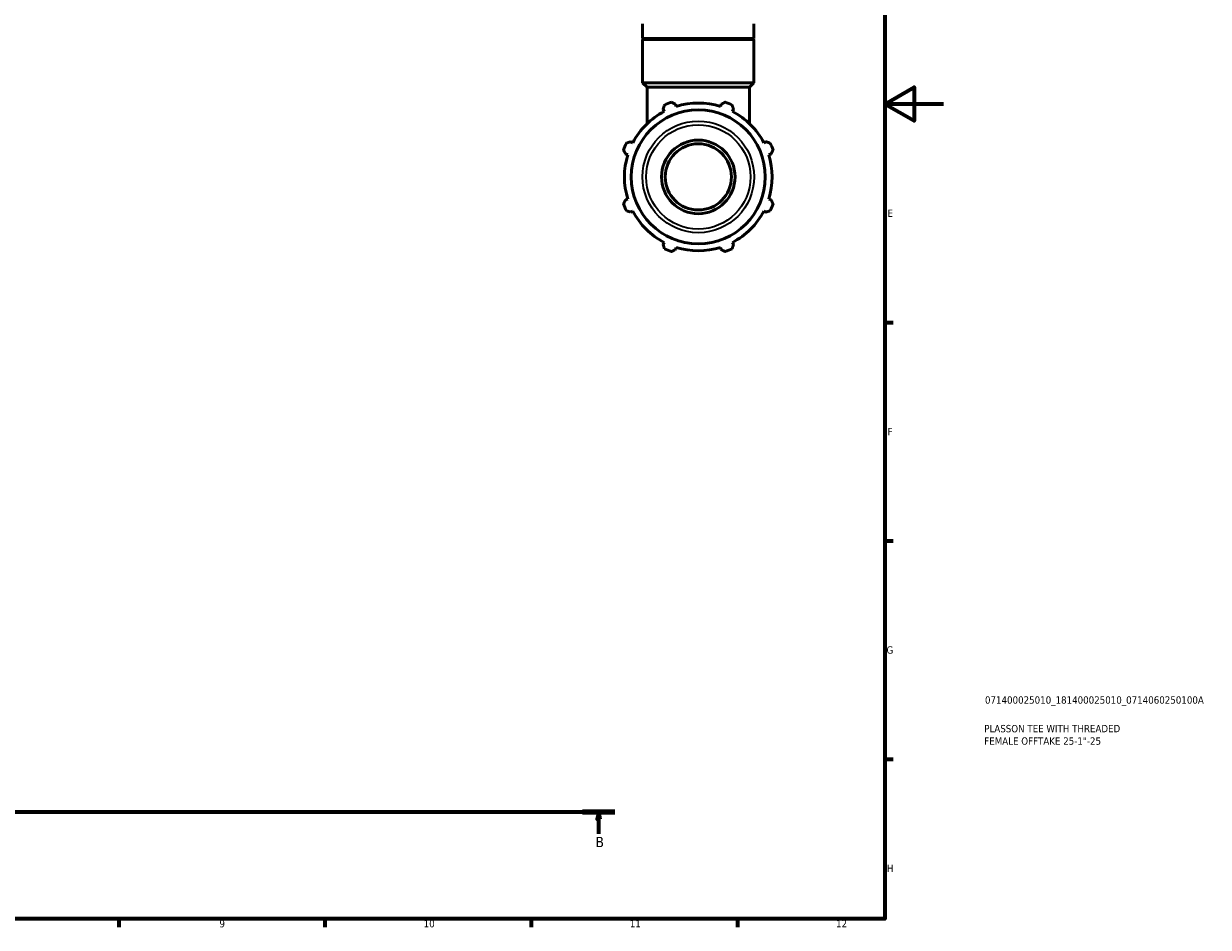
# Model space of a CAD drawing. Header units: millimetres. Extents: x 0 to 931, y 0 to 945.
# Tile 3 of 5: x 528 to 931, y 17 to 324. Entities that reach past the tile are written whole.
import ezdxf

# ---------------------------------------------------------------- set-up
doc = ezdxf.new("R2010")
doc.units = ezdxf.units.MM
doc.linetypes.add('CHAIN', pattern=[0.7087, 0.4724, -0.0591, 0.1181, -0.0591])
for name, color, linetype, lineweight in [('Border (ISO)', 7, 'Continuous', 70), ('Section Line (ISO)', 7, 'CHAIN', 70), ('Title (ISO)', 7, 'Continuous', 50), ('Visible (ISO)', 7, 'Continuous', 50), ('Visible Narrow (ISO)', 7, 'Continuous', 35)]:
    doc.layers.add(name, color=color, linetype=linetype, lineweight=lineweight)
doc.styles.add('Label Text (ISO)', font='tahoma.ttf')
doc.styles.add('Note Text (ISO)', font='tahoma.ttf')

# ---------------------------------------------------------------- blocks, each defined once
blk = doc.blocks.new('Borders Default Border')
at = {"layer": 'Border (ISO)'}
for p, q in [((821, 222.75), (823.9, 222.75)), ((821, 148.5), (823.9, 148.5)), ((821, 74.25), (823.9, 74.25)), ((560.67, 20), (560.67, 17.1)), ((630.75, 20), (630.75, 17.1)), ((700.83, 20), (700.83, 17.1)), ((770.92, 20), (770.92, 17.1))]:
    blk.add_line(p, q, dxfattribs=at)
at = {"layer": 'Border (ISO)', "flags": 128}
for points in [[(20, 20), (20, 574), (821, 574), (821, 20), (20, 20)], [(841, 297), (821, 297), (831, 302.77), (831, 291.23), (821, 297)]]:
    blk.add_lwpolyline(points, dxfattribs=at)
at = {"layer": 'Border (ISO)', "color": 232, "true_color": 0xca0064, "char_height": 2.5, "attachment_point": 7, "style": 'Note Text (ISO)'}
for s, insert in [('E', (821.94, 258.63)), ('F', (822, 184.38)), ('G', (821.61, 110.08)), ('H', (821.74, 35.88)), ('9', (594.88, 17.05)), ('10', (664.29, 17.05)), ('11', (734.37, 17.1)), ('12', (804.46, 17.1))]:
    blk.add_mtext(s, dxfattribs=dict(at, insert=insert))
blk = doc.blocks.new('Title Blocks ISO')
at = {"layer": 'Title (ISO)', "color": 232, "true_color": 0xca0064, "style": 'Note Text (ISO)'}
for tag, p in [('PART_NUMBER_001', (34.08, 73.13)), ('DESCRIPTION_001', (33.84, 63.4)), ('DESCRIPTION_002', (33.84, 59.18))]:
    blk.add_attdef(tag, p, '', height=2.5, dxfattribs=at)
blk = doc.blocks.new('2dTransSection0')
at = {"layer": 'Section Line (ISO)', "linetype": 'CHAIN'}
blk.add_line((271.24, 56.35), (729.28, 56.35), dxfattribs=at)
at = {"layer": 'Section Line (ISO)', "linetype": 'Continuous', "lineweight": 140}
blk.add_line((718.32, 56.35), (729.28, 56.35), dxfattribs=at)
at = {"layer": 'Section Line (ISO)', "linetype": 'Continuous'}
for p, q in [((723.8, 56.35), (723.3, 53.85)), ((723.3, 53.85), (724.3, 53.85)), ((723.8, 53.85), (723.8, 56.35)), ((724.3, 53.85), (723.8, 56.35)), ((723.8, 48.93), (723.8, 53.85))]:
    blk.add_line(p, q, dxfattribs=at)
at = {"layer": 'Section Line (ISO)', "linetype": 'Continuous', "flags": 128}
blk.add_lwpolyline([(724.3, 53.85), (723.8, 56.35), (723.3, 53.85), (724.3, 53.85)], dxfattribs=at)
at = {"layer": 'Section Line (ISO)'}
blk.add_solid([(724.3, 53.85), (723.8, 56.35), (723.3, 53.85), (724.3, 53.85)], dxfattribs=at)
at = {"layer": 'Section Line (ISO)', "insert": (722.73, 44.35), "char_height": 3.5, "attachment_point": 7, "style": 'Label Text (ISO)'}
blk.add_mtext('B', dxfattribs=at)

msp = doc.modelspace()

# ---------------------------------------------------------------- linework, layer by layer
at = {"layer": 'Visible (ISO)'}
for p, q in [((738.709, 319.219), (738.709, 324.311)), ((776.573, 319.219), (776.573, 324.311)), ((776.573, 319.219), (738.709, 319.219)), ((739.009, 318.919), (738.709, 319.219)), ((776.573, 318.919), (738.709, 318.919)), ((738.709, 304.219), (738.709, 318.919)), ((776.273, 318.919), (776.573, 319.219)), ((776.573, 304.219), (776.573, 318.919)), ((776.573, 304.219), (738.709, 304.219)), ((740.224, 302.705), (738.709, 304.219)), ((775.058, 302.705), (740.224, 302.705)), ((740.224, 290.307), (740.224, 302.705)), ((775.058, 302.705), (776.573, 304.219)), ((775.058, 290.307), (775.058, 302.705)), ((745.672, 295.211), (746.046, 294.492)), ((750.09, 296.167), (749.847, 296.94)), ((765.435, 296.94), (765.192, 296.167)), ((769.235, 294.492), (769.609, 295.211)), ((735.368, 283.814), (734.65, 284.188)), ((780.632, 284.188), (779.914, 283.814)), ((732.921, 280.014), (733.693, 279.77)), ((781.589, 279.77), (782.361, 280.014)), ((733.693, 264.669), (732.921, 264.425)), ((782.361, 264.425), (781.589, 264.669)), ((734.65, 260.251), (735.368, 260.625)), ((779.914, 260.625), (780.632, 260.251)), ((746.046, 249.947), (745.672, 249.228)), ((769.609, 249.228), (769.235, 249.947)), ((749.847, 247.499), (750.09, 248.272)), ((765.192, 248.272), (765.435, 247.499))]:
    msp.add_line(p, q, dxfattribs=at)
for radius in [22.78, 12.5, 11.25]:
    msp.add_circle((757.641, 272.219), radius, dxfattribs=at)
for radius, start, end in [(25.11, 117.5, 152.5), (27, 109.79198, 115.20802), (25.11, 72.5, 107.5), (27, 64.79198, 70.20802), (25.11, 27.5, 62.5), (27, 154.79198, 160.20802), (27, 19.79198, 25.20802), (25.11, 162.5, 197.5), (25.11, 342.5, 17.5), (27, 199.79198, 205.20802), (27, 334.79198, 340.20802), (25.11, 207.5, 242.5), (25.11, 297.5, 332.5), (27, 244.79198, 250.20802), (25.11, 252.5, 287.5), (27, 289.79198, 295.20802)]:
    msp.add_arc((757.641, 272.219), radius, start, end, dxfattribs=at)
for points, weights in [([(745.672, 295.211), (745.902, 295.915), (746.141, 296.648)], [1.00286697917, 1.00184146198, 1]), ([(748.499, 297.625), (749.186, 297.275), (749.847, 296.94)], [1, 1.00184146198, 1.00286697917]), ([(765.435, 296.94), (766.095, 297.275), (766.783, 297.625)], [1.00286697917, 1.00184146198, 1]), ([(769.14, 296.648), (769.38, 295.915), (769.609, 295.211)], [1, 1.00184146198, 1.00286697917]), ([(733.212, 283.719), (733.946, 283.958), (734.65, 284.188)], [1, 1.00184146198, 1.00286697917]), ([(780.632, 284.188), (781.336, 283.958), (782.07, 283.719)], [1.00286697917, 1.00184146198, 1]), ([(732.921, 280.014), (732.585, 280.674), (732.236, 281.362)], [1.00286697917, 1.00184146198, 1]), ([(783.046, 281.362), (782.697, 280.674), (782.361, 280.014)], [1, 1.00184146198, 1.00286697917]), ([(732.236, 263.077), (732.585, 263.765), (732.921, 264.425)], [1, 1.00184146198, 1.00286697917]), ([(782.361, 264.425), (782.697, 263.765), (783.046, 263.077)], [1.00286697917, 1.00184146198, 1]), ([(734.65, 260.251), (733.946, 260.481), (733.212, 260.72)], [1.00286697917, 1.00184146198, 1]), ([(782.07, 260.72), (781.336, 260.481), (780.632, 260.251)], [1, 1.00184146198, 1.00286697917]), ([(746.141, 247.791), (745.902, 248.524), (745.672, 249.228)], [1, 1.00184146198, 1.00286697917]), ([(749.847, 247.499), (749.186, 247.164), (748.499, 246.814)], [1.00286697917, 1.00184146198, 1]), ([(766.783, 246.814), (766.095, 247.164), (765.435, 247.499)], [1, 1.00184146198, 1.00286697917]), ([(769.609, 249.228), (769.38, 248.524), (769.14, 247.791)], [1.00286697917, 1.00184146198, 1])]:
    msp.add_rational_spline(points, weights, degree=2, dxfattribs=at)
at = {"layer": 'Visible Narrow (ISO)'}
for radius in [18.96, 17.738]:
    msp.add_circle((757.641, 272.219), radius, dxfattribs=at)

# ---------------------------------------------------------------- block references
msp.add_blockref('Borders Default Border', (0, 0))
msp.add_blockref('Title Blocks ISO', (821, 20)).add_auto_attribs({'PART_NUMBER_001': '071400025010_181400025010_0714060250100A', 'DESCRIPTION_001': 'PLASSON TEE WITH THREADED', 'DESCRIPTION_002': 'FEMALE OFFTAKE 25-1"-25'})
at = {"layer": 'Section Line (ISO)'}
msp.add_blockref('2dTransSection0', (0, 0), dxfattribs=at)

doc.saveas('drawing.dxf')
